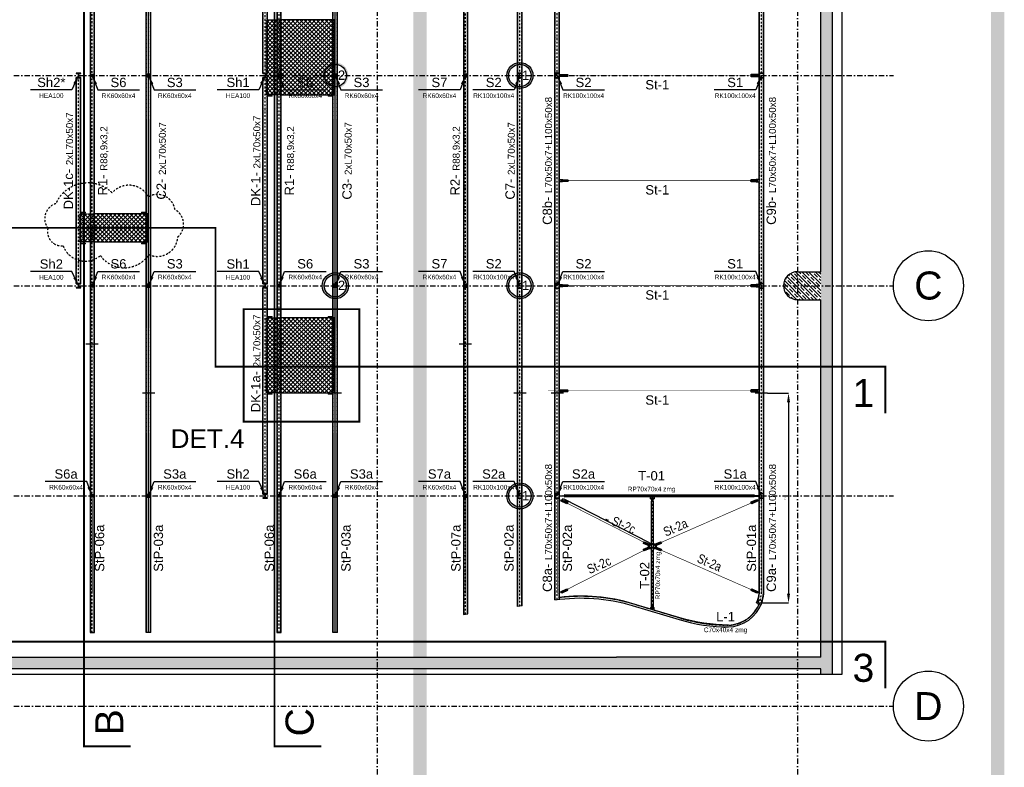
# Model space of a CAD drawing. Header units: millimetres. Extents: x -34919 to 306996, y -293018 to -145733.
# Tile 77 of 256: x 12496 to 33586, y -174782 to -158777. Entities that reach past the tile are written whole.
import ezdxf

# ---------------------------------------------------------------- set-up
doc = ezdxf.new("R2010")
doc.units = ezdxf.units.MM
doc.header["$LTSCALE"] = 3
for name, pattern in [('DASHDOT', [25.4, 12.7, -6.35, 0, -6.35]), ('DASHED', [19.05, 12.7, -6.35]), ('DASHED2', [9.525, 6.35, -3.175]), ('HIDDEN', [9.525, 6.35, -3.175])]:
    doc.linetypes.add(name, pattern=pattern)
for name, color, linetype in [('AR-----H0_HATCHES_RASTERIT', 8, 'Continuous'), ('ARF2000E0_LOAD_BEARING_KANTAVAT', 1, 'Continuous'), ('poziome 1', 7, 'Continuous'), ('PROFILE', 2, 'Continuous'), ('proil zamykajacy', 4, 'Continuous'), ('slupki', 7, 'Continuous'), ('stezenia', 4, 'Continuous'), ('STĘŻENIA_OPIS', 4, 'Continuous')]:
    doc.layers.add(name, color=color, linetype=linetype)
doc.layers.add('SIATKA', color=5, linetype='Continuous', lineweight=18)
doc.styles.add('R20', font='romans.shx', dxfattribs={"width": 0.85})
doc.styles.get("Standard").update_dxf_attribs({"font": 'arial.ttf', "height": 25})
doc.dimstyles.new('Skala 1_10', dxfattribs={"dimscale": 10, "dimtxt": 2, "dimasz": 2, "dimexe": 1, "dimexo": 0, "dimtad": 1, "dimdec": 0, "dimdsep": 46, "dimtxsty": 'R20', "dimcen": 0, "dimclrd": 4, "dimclre": 4, "dimclrt": 3, "dimadec": 0, "dimazin": 0, "dimtfac": 1, "dimtdec": 0, "dimtix": 1, "dimtmove": 0, "dimatfit": 2, "dimfxl": 1, "dimtolj": 1, "dimtzin": 0, "dimarcsym": 0})
doc.dimstyles.new('STANDARD-100', dxfattribs={"dimscale": 100, "dimtxt": 2, "dimasz": 2, "dimexe": 0, "dimexo": 0, "dimgap": 0.6, "dimtad": 1, "dimdec": 0, "dimzin": 12, "dimdsep": 46, "dimtxsty": 'Standard', "dimcen": 1, "dimclrd": 256, "dimclre": 256, "dimclrt": 2, "dimadec": 0, "dimazin": 0, "dimtfac": 1, "dimtdec": 0, "dimtmove": 0, "dimatfit": 3, "dimfxl": 0, "dimtolj": 1, "dimtzin": 0, "dimarcsym": 0})
pattern_1 = [(315, (-33843.37, -146472.3), (70.71068, 70.71068), []), (315, (-33843.37, -146542.8), (70.71068, 70.71068), [100, -50])]

# ---------------------------------------------------------------- blocks, each defined once
blk = doc.blocks.new('A$C6B261019')
at = {"layer": 'PROFILE', "color": 3, "linetype": 'Continuous', "flags": 128}
blk.add_lwpolyline([(120, -20), (-10, -20), (-20, -10), (-20, 10), (-10, 20), (120, 20), (130, 10), (130, 5.5), (50, 5.5), (50, -5.5), (130, -5.5), (130, -10)], close=True, dxfattribs=at)
at = {"layer": 'PROFILE', "color": 3, "linetype": 'Continuous'}
blk.add_circle((0, 0), 6.5, dxfattribs=at)
blk = doc.blocks.new('A$C66AB658F')
at = {"color": 6}
blk.add_lwpolyline([(-50, 85), (10, 85), (20, 75), (20, -15), (10, -25), (-50, -25)], dxfattribs=at)
for centre in [(0, 60), (0, 0)]:
    blk.add_circle(centre, 6.5, dxfattribs=at)
at = {"layer": 'slupki', "color": 4, "linetype": 'DASHDOT', "flags": 128}
for points in [[(13, 60), (-13, 60)], [(13, 0), (-13, 0)], [(0, 73), (0, 47)], [(0, 13), (0, -13)]]:
    blk.add_lwpolyline(points, dxfattribs=at)
blk = doc.blocks.new('A$C23D25032')
at = {"layer": 'SIATKA', "color": 42}
blk.add_blockref('A$C6B261019', (0, 0), dxfattribs=at)
blk = doc.blocks.new('*D1694')
at = {"layer": 'Defpoints', "color": 0, "transparency": 16777216}
for p in [(24112, -169072, 0), (26000, -169977), (25978, -170020, 0)]:
    blk.add_point(p, dxfattribs=at)
at = {"layer": 'stezenia', "color": 4, "lineweight": -2, "transparency": 16777216}
for p, q in [((24129, -169040), (24139, -169020)), ((24152, -169038), (25982, -169968)), ((25994, -169988), (26004, -169968))]:
    blk.add_line(p, q, dxfattribs=at)
at = {"layer": 'stezenia', "color": 4, "transparency": 16777216}
for points in [[(24154, -169035), (24151, -169041), (24134, -169029)], [(25984, -169965), (25981, -169970), (26000, -169977)]]:
    blk.add_solid(points, dxfattribs=at)
at = {"layer": 'stezenia', "color": 3, "transparency": 16777216, "insert": (25074, -169488), "char_height": 20, "attachment_point": 5, "rotation": 333.0608, "style": 'R20'}
blk.add_mtext('\\A1;2093', dxfattribs=at)
blk = doc.blocks.new('*D1992')
at = {"layer": 'Defpoints', "color": 0, "transparency": 16777216}
for p in [(28515, -166772, 0), (28365, -171263, 0), (28965, -171263)]:
    blk.add_point(p, dxfattribs=at)
at = {"layer": 'stezenia', "lineweight": -2, "transparency": 16777216}
for p, q in [((28515, -166772), (28965, -166772)), ((28965, -166972), (28965, -171063)), ((28365, -171263), (28965, -171263))]:
    blk.add_line(p, q, dxfattribs=at)
at = {"layer": 'stezenia', "transparency": 16777216}
for points in [[(28931, -166972), (28998, -166972), (28965, -166772)], [(28931, -171063), (28998, -171063), (28965, -171263)]]:
    blk.add_solid(points, dxfattribs=at)
at = {"layer": 'stezenia', "color": 2, "transparency": 16777216, "insert": (28892, -169018), "char_height": 25, "attachment_point": 5, "rotation": 90}
blk.add_mtext('\\A1;4491', dxfattribs=at)

msp = doc.modelspace()

# ---------------------------------------------------------------- hatches: boundary and pattern name
h = msp.add_hatch()
h.set_pattern_fill('ANSI37', color=4, scale=20)
h.set_pattern_definition([(45, (126428.82, 0), (-44.90128, 44.90128), []), (135, (126428.82, 0), (-44.90128, -44.90128), [])])
h.paths.add_polyline_path([(18081.625, -158782.297), (18081.625, -160382.297), (19240.481, -160382.297), (19240.481, -158782.297)])
h.paths.add_polyline_path([(18081.625, -165162.297), (18081.625, -166762.297), (19240.481, -166762.297), (19240.481, -165162.297)])
edge = h.paths.add_edge_path()
edge.add_line((18081.625, -160382.297), (17781.625, -160382.297))
edge.add_line((17781.625, -160382.297), (17781.625, -158782.297))
edge.add_line((17781.625, -158782.297), (18081.625, -158782.297))
edge.add_line((18081.625, -166762.297), (17781.625, -166762.297))
edge.add_line((17781.625, -166762.297), (17781.625, -165162.297))
edge.add_line((17781.625, -165162.297), (18081.625, -165162.297))
h = msp.add_hatch(color=6)
h.dxf.hatch_style = 1
edge = h.paths.add_edge_path(flags=17)
edge.add_arc((19256.625, -159972.297), 239.297, 0, 360)
edge = h.paths.add_edge_path()
edge.add_arc((19256.625, -159972.297), 279.892, 0, 360)
h = msp.add_hatch(color=6)
h.dxf.hatch_style = 1
edge = h.paths.add_edge_path(flags=17)
edge.add_arc((23211.074, -159972.297), 239.297, 0, 360)
edge = h.paths.add_edge_path()
edge.add_arc((23211.074, -159972.297), 279.892, 0, 360)
h = msp.add_hatch()
h.set_pattern_fill('ANSI37', color=4, scale=20)
h.set_pattern_definition([(45, (126428.82, -1500), (-44.90128, 44.90128), []), (135, (126428.82, -1500), (-44.90128, -44.90128), [])])
h.paths.add_polyline_path([(14081.625, -162934.797), (14081.625, -163534.797), (15240.481, -163534.797), (15240.481, -162934.797)])
edge = h.paths.add_edge_path()
edge.add_line((14081.625, -163534.797), (13781.625, -163534.797))
edge.add_line((13781.625, -163534.797), (13781.625, -162934.797))
edge.add_line((13781.625, -162934.797), (14081.625, -162934.797))
h = msp.add_hatch(color=6)
h.dxf.hatch_style = 1
edge = h.paths.add_edge_path(flags=17)
edge.add_arc((19256.625, -164472.297), 239.297, 0, 360)
edge = h.paths.add_edge_path()
edge.add_arc((19256.625, -164472.297), 279.892, 0, 360)
h = msp.add_hatch(color=6)
h.dxf.hatch_style = 1
edge = h.paths.add_edge_path(flags=17)
edge.add_arc((23211.074, -164472.297), 239.297, 0, 360)
edge = h.paths.add_edge_path()
edge.add_arc((23211.074, -164472.297), 279.892, 0, 360)
h = msp.add_hatch(color=6)
h.dxf.hatch_style = 1
edge = h.paths.add_edge_path(flags=17)
edge.add_arc((23211.074, -168972.297), 239.297, 0, 360)
edge = h.paths.add_edge_path()
edge.add_arc((23211.074, -168972.297), 279.892, 0, 360)
at = {"layer": 'AR-----H0_HATCHES_RASTERIT'}
h = msp.add_hatch(dxfattribs=at)
h.set_pattern_fill('JIS_STN_1E', color=256, scale=100, angle=-90, style=0)
h.set_pattern_definition(pattern_1)
h.paths.add_polyline_path([(29656.625, -172793.911), (29906.625, -172793.911), (29906.625, -152607.278), (29656.625, -152607.278)])
h = msp.add_hatch(dxfattribs=at)
h.set_pattern_fill('JIS_STN_1E', color=256, scale=100, angle=-90, style=0)
h.set_pattern_definition(pattern_1)
h.paths.add_polyline_path([(29656.625, -164772.297), (29656.625, -164472.297), (29156.625, -164472.297), (29156.625, -164772.297)])
h.paths.add_polyline_path([(29656.625, -164472.297), (29656.625, -164172.297), (29156.625, -164172.297), (29156.625, -164472.297)])
h.paths.add_polyline_path([(29156.625, -164472.297), (29156.625, -164172.297, 0.414213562), (28856.625, -164472.297)])
h.paths.add_polyline_path([(29156.625, -164772.297), (29156.625, -164472.297), (28856.625, -164472.297, 0.414213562)])
h = msp.add_hatch(dxfattribs=at)
h.set_pattern_fill('JIS_STN_1E', color=256, scale=100, angle=-90, style=0)
h.set_pattern_definition(pattern_1)
h.paths.add_polyline_path([(-4068.375, -172422.297), (-4068.375, -172672.297), (29656.625, -172672.297), (29656.625, -172422.297)])

# ---------------------------------------------------------------- linework, layer by layer
at = {"color": 252, "linetype": 'DASHDOT', "ltscale": 3}
for p, q in [((20156.625, -150578.031), (20156.625, -201577.2)), ((29156.625, -150578.031), (29156.625, -201577.2)), ((-20790.758, -159972.297), (31210.557, -159972.297)), ((-20790.758, -164472.297), (31210.557, -164472.297)), ((-20791.419, -168972.297), (31209.896, -168972.297)), ((-20791.419, -173472.297), (31209.896, -173472.297)), ((-20791.419, -173472.297), (31209.896, -173472.297))]:
    msp.add_line(p, q, dxfattribs=at)
at = {"color": 5}
for p, q in [((14175.219, -165722.297, 0), (13910.596, -165722.297, 0)), ((18175.219, -165722.297, 0), (17910.596, -165722.297, 0)), ((22173.192, -165722.297, 0), (21908.57, -165722.297, 0)), ((15390.863, -166772.297, 0), (15126.24, -166772.297, 0)), ((19388.936, -166772.297, 0), (19124.314, -166772.297, 0)), ((23343.385, -166772.297, 0), (23078.762, -166772.297, 0)), ((24144.41, -166772.297, 0), (23879.787, -166772.297, 0)), ((28515.436, -166772.297, 0), (28250.814, -166772.297, 0))]:
    msp.add_line(p, q, dxfattribs=at)
at = {"color": 4, "linetype": 'DASHDOT'}
for p, q in [((28333.125, -168972.297, 0), (24131.344, -168972.297)), ((26047.612, -168992.297, 0), (26047.612, -171360.599, 0))]:
    msp.add_line(p, q, dxfattribs=at)
at = {"color": 3}
msp.add_line((28281.48, -171263.203, 0), (28389.178, -171263.203, 0), dxfattribs=at)
at = {"color": 6, "const_width": 285}
msp.add_lwpolyline([(21069, -201310), (33444, -201310), (33444, -148715), (21069, -148715)], close=True, dxfattribs=at)
at = {"color": 8, "const_width": 40}
for points in [[(14873.368, -174334.669), (13873.368, -174334.669), (13873.368, -163744.508), (13873.368, -163744.508), (13873.368, -149397.929), (14873.368, -149397.929)], [(18954.073, -174334.669), (17954.073, -174334.669), (17954.073, -163744.508), (17954.073, -163744.508), (17954.073, -149397.929), (18954.073, -149397.929)], [(-7538.228, -164232.949), (-7538.228, -163232.949), (16689.726, -163232.949), (16689.726, -166203.863), (31036.305, -166203.863), (31036.305, -167203.863)], [(-7538.228, -173091.604), (-7538.228, -172091.604), (16689.726, -172091.604), (16689.726, -172091.604), (31036.305, -172091.604), (31036.305, -173091.604)]]:
    msp.add_lwpolyline(points, dxfattribs=at)
at = {"color": 4}
msp.add_lwpolyline([(-6507.626, -152607.278), (30102.81, -152607.278), (30102.81, -172793.911), (-6507.626, -172793.911)], close=True, dxfattribs=at)
at = {"linetype": 'DASHED2', "elevation": 0}
for points in [[(18081.625, -160382.297), (17781.625, -160382.297), (17781.625, -158782.297), (18081.625, -158782.297)], [(14081.625, -163534.797), (13781.625, -163534.797), (13781.625, -162934.797), (14081.625, -162934.797)], [(18081.625, -166762.297), (17781.625, -166762.297), (17781.625, -165162.297), (18081.625, -165162.297)]]:
    msp.add_lwpolyline(points, dxfattribs=at)
at = {"color": 6}
for points in [[(24062.099, -159948.147), (24122.099, -159948.147), (24132.099, -159958.147), (24132.099, -159986.447), (24122.099, -159996.447), (24062.099, -159996.447), (24062.099, -159948.147)], [(28333.125, -159948.147), (28273.125, -159948.147), (28263.125, -159958.147), (28263.125, -159986.447), (28273.125, -159996.447), (28333.125, -159996.447), (28333.125, -159948.147)], [(24062.099, -164448.147), (24122.099, -164448.147), (24132.099, -164458.147), (24132.099, -164486.447), (24122.099, -164496.447), (24062.099, -164496.447), (24062.099, -164448.147)], [(28333.125, -164448.147), (28273.125, -164448.147), (28263.125, -164458.147), (28263.125, -164486.447), (28273.125, -164496.447), (28333.125, -164496.447), (28333.125, -164448.147)]]:
    msp.add_lwpolyline(points, dxfattribs=at)
at = {"color": 6, "elevation": 0}
for points in [[(24062.099, -162198.147), (24122.099, -162198.147), (24132.099, -162208.147), (24132.099, -162236.447), (24122.099, -162246.447), (24062.099, -162246.447), (24062.099, -162198.147)], [(28333.125, -162198.147), (28273.125, -162198.147), (28263.125, -162208.147), (28263.125, -162236.447), (28273.125, -162246.447), (28333.125, -162246.447), (28333.125, -162198.147)], [(24062.099, -166698.147), (24122.099, -166698.147), (24132.099, -166708.147), (24132.099, -166736.447), (24122.099, -166746.447), (24062.099, -166746.447), (24062.099, -166698.147)], [(28333.125, -166698.147), (28273.125, -166698.147), (28263.125, -166708.147), (28263.125, -166736.447), (28273.125, -166746.447), (28333.125, -166746.447), (28333.125, -166698.147)], [(26087.612, -168992.297), (26087.612, -169032.297), (26067.612, -169052.297), (26027.612, -169052.297), (26007.612, -169032.297), (26007.612, -168992.297)], [(26067.612, -169074.297), (26067.612, -169022.297), (26057.612, -169012.297), (26037.612, -169012.297), (26027.612, -169022.297), (26027.612, -169074.297)], [(26087.612, -171417.306), (26087.612, -171365.306), (26067.612, -171345.306), (26027.612, -171345.306), (26007.612, -171365.306), (26007.612, -171393.306)], [(26067.612, -171323.306), (26067.612, -171375.306), (26057.612, -171385.306), (26037.612, -171385.306), (26027.612, -171375.306), (26027.612, -171323.306)]]:
    msp.add_lwpolyline(points, dxfattribs=at)
at = {"color": 6, "linetype": 'DASHED', "const_width": 40}
msp.add_lwpolyline([(17291.519, -164973.777), (19770.347, -164973.777), (19770.347, -167384.006), (17291.519, -167384.006)], close=True, dxfattribs=at)
at = {"color": 6}
for points in [[(24166.599, -168976.297), (24082.099, -168976.297), (24082.099, -168968.297), (24166.599, -168968.297)], [(24166.599, -168992.297), (24174.599, -168992.297), (24174.599, -168952.297), (24166.599, -168952.297)], [(28228.625, -168992.297), (28220.625, -168992.297), (28220.625, -168952.297), (28228.625, -168952.297)], [(28228.625, -168976.297), (28313.125, -168976.297), (28313.125, -168968.297), (28228.625, -168968.297)]]:
    msp.add_lwpolyline(points, close=True, dxfattribs=at)
at = {"color": 4}
for points in [[(24174.599, -168992.297), (24174.599, -168952.297), (28220.625, -168952.297)], [(28220.625, -168992.297), (24174.599, -168992.297)]]:
    msp.add_lwpolyline(points, dxfattribs=at)
at = {"color": 6, "elevation": 0}
for points in [[(26027.612, -169082.297), (26067.612, -169082.297), (26067.612, -169074.297), (26027.612, -169074.297)], [(26027.612, -171315.306), (26067.612, -171315.306), (26067.612, -171323.306), (26027.612, -171323.306)]]:
    msp.add_lwpolyline(points, close=True, dxfattribs=at)
at = {"color": 4, "elevation": 0}
for points in [[(26067.612, -171317.344), (26027.612, -171317.344), (26027.612, -169082.297)], [(26067.612, -169082.297), (26067.612, -171317.344)]]:
    msp.add_lwpolyline(points, dxfattribs=at)
at = {"color": 6, "elevation": 0}
for points in [[(26034.612, -169025.797), (26060.612, -169025.797, -1), (26060.612, -169038.797), (26034.612, -169038.797, -1)], [(26034.612, -171371.806), (26060.612, -171371.806, 1), (26060.612, -171358.806), (26034.612, -171358.806, 1)]]:
    msp.add_lwpolyline(points, format="xyb", close=True, dxfattribs=at)
at = {"color": 6}
for centre, radius in [((19256.625, -159972.297, 0), 239.297), ((23211.074, -159972.297), 279.892), ((23211.074, -159972.297), 239.297), ((24112.099, -159972.297), 6.5), ((24112.099, -162222.297, 0), 6.5), ((19256.625, -164472.297, 0), 279.892), ((19256.625, -164472.297, 0), 239.297), ((23211.074, -164472.297), 279.892), ((23211.074, -164472.297), 239.297), ((24112.099, -164472.297), 6.5), ((24112.099, -166722.297, 0), 6.5), ((23211.074, -168972.297), 279.892), ((23211.074, -168972.297), 239.297)]:
    msp.add_circle(centre, radius, dxfattribs=at)
for centre in [(31959.896, -164472.297), (31959.896, -173472.297)]:
    msp.add_circle(centre, 750)
at = {"layer": 'ARF2000E0_LOAD_BEARING_KANTAVAT'}
for p, q in [((29906.625, -172793.911), (29906.625, -152607.278)), ((29656.625, -164172.297), (29656.625, -155772.297)), ((29156.625, -164172.297), (29656.625, -164172.297)), ((29156.625, -164772.297), (29656.625, -164772.297)), ((29656.625, -171772.297), (29656.625, -164772.297)), ((29656.625, -172422.297), (29656.625, -171772.297)), ((-3853.375, -172422.297, 0), (25276.625, -172422.297, 0)), ((29656.625, -172422.297, 0), (25276.625, -172422.297, 0)), ((25526.625, -172672.297), (-4103.375, -172672.297, 0)), ((29656.625, -172672.297, 0), (25526.625, -172672.297, 0)), ((29656.625, -172793.911), (29656.625, -172672.297))]:
    msp.add_line(p, q, dxfattribs=at)
msp.add_arc((29156.625, -164472.297), 300, 90, 270, dxfattribs=at)
at = {"layer": 'poziome 1', "color": 3}
for p, q in [((15206.625, -171897.297, 0), (15206.625, -153647.297, 0)), ((15306.625, -171897.297, 0), (15306.625, -153647.297, 0)), ((19206.625, -171897.297, 0), (19206.625, -153647.297, 0)), ((19306.625, -171897.297, 0), (19306.625, -153647.297, 0)), ((23161.074, -171339.228, 0), (23161.074, -154205.351, 0)), ((23261.074, -171324.843, 0), (23261.074, -154219.747, 0)), ((23962.099, -171197.996, 0), (23962.099, -154346.598, 0)), ((24062.099, -171184.68, 0), (24062.099, -154359.914, 0)), ((28333.125, -171063.813, 0), (28333.125, -154477.772, 0)), ((28433.125, -171066.821, 0), (28433.125, -154477.772, 0)), ((17706.625, -159932.297, 0), (17706.625, -155512.297, 0)), ((17806.625, -159932.297, 0), (17806.625, -155512.297, 0)), ((13706.625, -164426.297, 0), (13706.625, -160012.297, 0)), ((13806.625, -164426.297, 0), (13806.625, -160012.297, 0)), ((17706.625, -164432.297, 0), (17706.625, -160012.297, 0)), ((17806.625, -164432.297, 0), (17806.625, -160012.297, 0)), ((17706.625, -168932.297, 0), (17706.625, -164512.297, 0)), ((17806.625, -168932.297, 0), (17806.625, -164512.297, 0)), ((23261.074, -171324.843, 0), (23161.074, -171339.228, 0))]:
    msp.add_line(p, q, dxfattribs=at)
at = {"layer": 'poziome 1', "linetype": 'HIDDEN'}
for p, q in [((15213.625, -171897.297, 0), (15213.625, -153647.297, 0)), ((15299.625, -171897.297, 0), (15299.625, -153647.297, 0)), ((19213.625, -171897.297, 0), (19213.625, -153647.297, 0)), ((19299.625, -171897.297, 0), (19299.625, -153647.297, 0)), ((23168.074, -171338.221, 0), (23168.074, -154206.359, 0)), ((23254.074, -171325.85, 0), (23254.074, -154218.739, 0)), ((23969.099, -171196.977, 0), (23969.099, -154347.617, 0)), ((24055.099, -171185.525, 0), (24055.099, -154359.069, 0)), ((28340.125, -171065.57, 0), (28340.125, -154477.772, 0)), ((28426.125, -171066.821, 0), (28426.125, -154477.772, 0)), ((17713.625, -159932.297, 0), (17713.625, -155512.297, 0)), ((17799.625, -159932.297, 0), (17799.625, -155512.297, 0)), ((13713.625, -164426.297, 0), (13713.625, -160012.297, 0)), ((13799.625, -164426.297, 0), (13799.625, -160012.297, 0)), ((17713.625, -164432.297, 0), (17713.625, -160012.297, 0)), ((17799.625, -164432.297, 0), (17799.625, -160012.297, 0)), ((17713.625, -168924.297, 0), (17713.625, -164512.297, 0)), ((17799.625, -168924.297, 0), (17799.625, -164512.297, 0))]:
    msp.add_line(p, q, dxfattribs=at)
at = {"layer": 'poziome 1', "color": 4}
for p, q in [((15256.625, -171897.297, 0), (15256.625, -153647.297, 0)), ((19256.625, -171897.297, 0), (19256.625, -153647.297, 0))]:
    msp.add_line(p, q, dxfattribs=at)
at = {"layer": 'poziome 1', "linetype": 'HIDDEN'}
for points in [[(24174.599, -168956.297), (28220.625, -168956.297)], [(28220.625, -168988.297), (24174.599, -168988.297)]]:
    msp.add_lwpolyline(points, dxfattribs=at)
at = {"layer": 'poziome 1', "linetype": 'HIDDEN', "elevation": 0}
for points in [[(26031.612, -171317.344), (26031.612, -169082.297)], [(26063.612, -169082.297), (26063.612, -171317.344)]]:
    msp.add_lwpolyline(points, dxfattribs=at)
for points in [[(27677.999, -171740.999, -0.071962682), (26635.228, -171585.767), (25628.919, -171283.874, 0.102537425), (24062.099, -171148.425, 0.102537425)], [(28289.244, -171263.203, 0.075033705), (28340.323, -171063.642, 0.045687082)], [(28381.567, -171263.203, 0.06464189), (28426.126, -171068.405), (28426.125, -171066.825)], [(27678.147, -171740.997, 0.301049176), (28350.721, -171263.203, 0.301049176)]]:
    msp.add_lwpolyline(points, format="xyb", dxfattribs=at)
at = {"layer": 'poziome 1', "color": 3, "elevation": 0}
for points in [[(28281.48, -171263.203, 0.076093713), (28333.201, -171063.069, 0.045633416)], [(28389.178, -171263.203, 0.063906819), (28433.269, -171068.745), (28433.268, -171066.821)]]:
    msp.add_lwpolyline(points, format="xyb", dxfattribs=at)
at = {"layer": 'proil zamykajacy', "elevation": 0}
for points in [[(23962.099, -171197.996, -0.109463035), (25618.607, -171318.366), (26624.884, -171620.249, 0.072012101), (27678.582, -171777.001, 0.306136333), (28389.178, -171263.203, 0.306136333)], [(27678.016, -171736.999, -0.071962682), (26636.378, -171581.936), (25630.068, -171280.043, 0.102506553), (24062.099, -171144.397, 0.102506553)], [(27678.016, -171736.999, 0.300482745), (28346.432, -171263.203, 0.300482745)]]:
    msp.add_lwpolyline(points, format="xyb", dxfattribs=at)
at = {"layer": 'SIATKA', "color": 3}
for p, q in [((28308.801, -171289.403, 0), (28336.764, -171193.393, 0)), ((28336.764, -171193.393, 0), (28403.971, -171212.967, 0)), ((28403.971, -171212.967, 0), (28376.008, -171308.978, 0)), ((28376.008, -171308.978, 0), (28308.801, -171289.403, 0))]:
    msp.add_line(p, q, dxfattribs=at)
at = {"layer": 'SIATKA', "color": 6, "elevation": 0}
for points in [[(17906.625, -160404.297), (17906.625, -160416.297), (17806.625, -160416.297), (17806.625, -160404.297)], [(19206.625, -160404.297), (19206.625, -160416.297), (19106.625, -160416.297), (19106.625, -160404.297)], [(13906.625, -162900.297), (13906.625, -162912.297), (13806.625, -162912.297), (13806.625, -162900.297)], [(13906.625, -163562.297), (13906.625, -163574.297), (13806.625, -163574.297), (13806.625, -163562.297)], [(17906.625, -165140.297), (17906.625, -165128.297), (17806.625, -165128.297), (17806.625, -165140.297)], [(19206.625, -165140.297), (19206.625, -165128.297), (19106.625, -165128.297), (19106.625, -165140.297)], [(17906.625, -166784.297), (17906.625, -166796.297), (17806.625, -166796.297), (17806.625, -166784.297)], [(19206.625, -166784.297), (19206.625, -166796.297), (19106.625, -166796.297), (19106.625, -166784.297)]]:
    msp.add_lwpolyline(points, close=True, dxfattribs=at)
at = {"layer": 'SIATKA', "color": 6}
for points in [[(15206.625, -162900.297), (15206.625, -162912.297), (15106.625, -162912.297), (15106.625, -162900.297)], [(15206.625, -163562.297), (15206.625, -163574.297), (15106.625, -163574.297), (15106.625, -163562.297)]]:
    msp.add_lwpolyline(points, close=True, dxfattribs=at)
at = {"layer": 'slupki', "color": 4, "linetype": 'DASHDOT'}
for p, q in [((14050.651, -171897.297, 0), (14050.651, -153647.297, 0)), ((18050.651, -171897.297, 0), (18050.651, -153647.297, 0)), ((22048.624, -171502.853, 0), (22048.624, -154041.61, 0)), ((23211.074, -171332.036, 0), (23211.074, -154252.996, 0)), ((24012.099, -171191.004, 0), (24012.099, -154342.367, 0)), ((28383.125, -171066.821, 0), (28383.125, -154477.772, 0)), ((17756.625, -169022.297, 0), (17756.625, -155422.297, 0)), ((13756.625, -164522.297, 0), (13756.625, -159922.297, 0))]:
    msp.add_line(p, q, dxfattribs=at)
at = {"layer": 'slupki', "linetype": 'HIDDEN', "elevation": 0}
for points in [[(14009.801, -153647.297), (14009.801, -171897.297)], [(14091.501, -171897.297), (14091.501, -153647.297)], [(18009.801, -153647.297), (18009.801, -171897.297)], [(18091.501, -171897.297), (18091.501, -153647.297)], [(22007.774, -154035.729), (22007.774, -171508.73)], [(22089.474, -171496.977), (22089.474, -154047.49)]]:
    msp.add_lwpolyline(points, dxfattribs=at)
at = {"layer": 'slupki', "color": 6, "elevation": 0}
for points in [[(18081.625, -158782.297), (18081.625, -160382.297), (19240.481, -160382.297), (19240.481, -158782.297)], [(14081.625, -162934.797), (14081.625, -163534.797), (15240.481, -163534.797), (15240.481, -162934.797)], [(18081.625, -165162.297), (18081.625, -166762.297), (19240.481, -166762.297), (19240.481, -165162.297)]]:
    msp.add_lwpolyline(points, close=True, dxfattribs=at)
at = {"layer": 'slupki', "color": 2}
for points in [[(13706.625, -160020.297), (13806.625, -160020.297), (13806.625, -160012.297), (13771.125, -160012.297, -0.414213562), (13759.125, -160000.297), (13759.125, -159944.297, -0.414213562), (13771.125, -159932.297), (13806.625, -159932.297), (13806.625, -159924.297), (13706.625, -159924.297), (13706.625, -159932.297), (13742.125, -159932.297, -0.414213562), (13754.125, -159944.297), (13754.125, -160000.297, -0.414213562), (13742.125, -160012.297), (13706.625, -160012.297)], [(17706.625, -160020.297), (17806.625, -160020.297), (17806.625, -160012.297), (17771.125, -160012.297, -0.414213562), (17759.125, -160000.297), (17759.125, -159944.297, -0.414213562), (17771.125, -159932.297), (17806.625, -159932.297), (17806.625, -159924.297), (17706.625, -159924.297), (17706.625, -159932.297), (17742.125, -159932.297, -0.414213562), (17754.125, -159944.297), (17754.125, -160000.297, -0.414213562), (17742.125, -160012.297), (17706.625, -160012.297)], [(13706.625, -164520.297), (13806.625, -164520.297), (13806.625, -164512.297), (13771.125, -164512.297, -0.414213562), (13759.125, -164500.297), (13759.125, -164444.297, -0.414213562), (13771.125, -164432.297), (13806.625, -164432.297), (13806.625, -164424.297), (13706.625, -164424.297), (13706.625, -164432.297), (13742.125, -164432.297, -0.414213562), (13754.125, -164444.297), (13754.125, -164500.297, -0.414213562), (13742.125, -164512.297), (13706.625, -164512.297)]]:
    msp.add_lwpolyline(points, format="xyb", close=True, dxfattribs=at)
at = {"layer": 'slupki', "color": 2, "elevation": 0}
for points in [[(14080.651, -160002.297), (14020.651, -160002.297), (14020.651, -159942.297), (14080.651, -159942.297)], [(14076.651, -159998.297), (14024.651, -159998.297), (14024.651, -159946.297), (14076.651, -159946.297)], [(15226.625, -160002.297), (15286.625, -160002.297), (15286.625, -159942.297), (15226.625, -159942.297)], [(15230.625, -159998.297), (15282.625, -159998.297), (15282.625, -159946.297), (15230.625, -159946.297)], [(18080.651, -160002.297), (18020.651, -160002.297), (18020.651, -159942.297), (18080.651, -159942.297)], [(18076.651, -159998.297), (18024.651, -159998.297), (18024.651, -159946.297), (18076.651, -159946.297)], [(19226.625, -160002.297), (19286.625, -160002.297), (19286.625, -159942.297), (19226.625, -159942.297)], [(19230.625, -159998.297), (19282.625, -159998.297), (19282.625, -159946.297), (19230.625, -159946.297)], [(22018.624, -160002.297), (22078.624, -160002.297), (22078.624, -159942.297), (22018.624, -159942.297)], [(22022.624, -159998.297), (22074.624, -159998.297), (22074.624, -159946.297), (22022.624, -159946.297)], [(23161.074, -160022.729), (23261.074, -160022.729), (23261.074, -159922.729), (23161.074, -159922.729)], [(23169.074, -160014.729), (23253.074, -160014.729), (23253.074, -159930.729), (23169.074, -159930.729)], [(23962.099, -160022.297), (24062.099, -160022.297), (24062.099, -159922.297), (23962.099, -159922.297)], [(23970.099, -160014.297), (24054.099, -160014.297), (24054.099, -159930.297), (23970.099, -159930.297)], [(28333.125, -160022.297), (28433.125, -160022.297), (28433.125, -159922.297), (28333.125, -159922.297)], [(28341.125, -160014.297), (28425.125, -160014.297), (28425.125, -159930.297), (28341.125, -159930.297)], [(14080.651, -164502.297), (14020.651, -164502.297), (14020.651, -164442.297), (14080.651, -164442.297)], [(14076.651, -164498.297), (14024.651, -164498.297), (14024.651, -164446.297), (14076.651, -164446.297)], [(15226.625, -164502.297), (15286.625, -164502.297), (15286.625, -164442.297), (15226.625, -164442.297)], [(15230.625, -164498.297), (15282.625, -164498.297), (15282.625, -164446.297), (15230.625, -164446.297)], [(18080.651, -164502.297), (18020.651, -164502.297), (18020.651, -164442.297), (18080.651, -164442.297)], [(18076.651, -164498.297), (18024.651, -164498.297), (18024.651, -164446.297), (18076.651, -164446.297)], [(19226.625, -164502.297), (19286.625, -164502.297), (19286.625, -164442.297), (19226.625, -164442.297)], [(19230.625, -164498.297), (19282.625, -164498.297), (19282.625, -164446.297), (19230.625, -164446.297)], [(22018.624, -164502.297), (22078.624, -164502.297), (22078.624, -164442.297), (22018.624, -164442.297)], [(22022.624, -164498.297), (22074.624, -164498.297), (22074.624, -164446.297), (22022.624, -164446.297)], [(23161.074, -164522.729), (23261.074, -164522.729), (23261.074, -164422.729), (23161.074, -164422.729)], [(23169.074, -164514.729), (23253.074, -164514.729), (23253.074, -164430.729), (23169.074, -164430.729)], [(23962.099, -164522.297), (24062.099, -164522.297), (24062.099, -164422.297), (23962.099, -164422.297)], [(23970.099, -164514.297), (24054.099, -164514.297), (24054.099, -164430.297), (23970.099, -164430.297)], [(28333.125, -164522.297), (28433.125, -164522.297), (28433.125, -164422.297), (28333.125, -164422.297)], [(28341.125, -164514.297), (28425.125, -164514.297), (28425.125, -164430.297), (28341.125, -164430.297)], [(23161.074, -169022.729), (23261.074, -169022.729), (23261.074, -168922.729), (23161.074, -168922.729)], [(23169.074, -169014.729), (23253.074, -169014.729), (23253.074, -168930.729), (23169.074, -168930.729)], [(23962.099, -169022.297), (24062.099, -169022.297), (24062.099, -168922.297), (23962.099, -168922.297)], [(23970.099, -169014.297), (24054.099, -169014.297), (24054.099, -168930.297), (23970.099, -168930.297)], [(28333.125, -169022.297), (28433.125, -169022.297), (28433.125, -168922.297), (28333.125, -168922.297)], [(28341.125, -169014.297), (28425.125, -169014.297), (28425.125, -168930.297), (28341.125, -168930.297)], [(14080.651, -169002.297), (14020.651, -169002.297), (14020.651, -168942.297), (14080.651, -168942.297)], [(14076.651, -168998.297), (14024.651, -168998.297), (14024.651, -168946.297), (14076.651, -168946.297)], [(15226.625, -169002.297), (15286.625, -169002.297), (15286.625, -168942.297), (15226.625, -168942.297)], [(15230.625, -168998.297), (15282.625, -168998.297), (15282.625, -168946.297), (15230.625, -168946.297)], [(18080.651, -169002.297), (18020.651, -169002.297), (18020.651, -168942.297), (18080.651, -168942.297)], [(18076.651, -168998.297), (18024.651, -168998.297), (18024.651, -168946.297), (18076.651, -168946.297)], [(19226.625, -169002.297), (19286.625, -169002.297), (19286.625, -168942.297), (19226.625, -168942.297)], [(19230.625, -168998.297), (19282.625, -168998.297), (19282.625, -168946.297), (19230.625, -168946.297)], [(22018.624, -169002.297), (22078.624, -169002.297), (22078.624, -168942.297), (22018.624, -168942.297)], [(22022.624, -168998.297), (22074.624, -168998.297), (22074.624, -168946.297), (22022.624, -168946.297)]]:
    msp.add_lwpolyline(points, close=True, dxfattribs=at)
for points in [[(17706.625, -164520.297), (17806.625, -164520.297), (17806.625, -164512.297), (17771.125, -164512.297, -0.414213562), (17759.125, -164500.297), (17759.125, -164444.297, -0.414213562), (17771.125, -164432.297), (17806.625, -164432.297), (17806.625, -164424.297), (17706.625, -164424.297), (17706.625, -164432.297), (17742.125, -164432.297, -0.414213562), (17754.125, -164444.297), (17754.125, -164500.297, -0.414213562), (17742.125, -164512.297), (17706.625, -164512.297)], [(17706.625, -169020.297), (17806.625, -169020.297), (17806.625, -169012.297), (17771.125, -169012.297, -0.414213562), (17759.125, -169000.297), (17759.125, -168944.297, -0.414213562), (17771.125, -168932.297), (17806.625, -168932.297), (17806.625, -168924.297), (17706.625, -168924.297), (17706.625, -168932.297), (17742.125, -168932.297, -0.414213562), (17754.125, -168944.297), (17754.125, -169000.297, -0.414213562), (17742.125, -169012.297), (17706.625, -169012.297)]]:
    msp.add_lwpolyline(points, format="xyb", close=True, dxfattribs=at)
at = {"layer": 'slupki', "color": 4, "linetype": 'DASHDOT', "elevation": 0}
msp.add_lwpolyline([(28353.352, -171213.203, 0.051251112), (28383.271, -171066.303, 0.046259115)], format="xyb", dxfattribs=at)
at = {"layer": 'slupki', "color": 3}
for centre in [(26047.612, -169032.297, 0), (26047.612, -171365.306, 0)]:
    msp.add_circle(centre, 6.5, dxfattribs=at)
at = {"layer": 'stezenia', "color": 3}
for p, q in [((15306.625, -171897.297, 0), (15206.625, -171897.297, 0)), ((19306.625, -171897.297, 0), (19206.625, -171897.297, 0))]:
    msp.add_line(p, q, dxfattribs=at)
at = {"layer": 'stezenia', "color": 3, "elevation": 0}
for points in [[(14006.201, -171897.297), (14095.101, -171897.297), (14095.101, -153647.297), (14006.201, -153647.297)], [(18006.201, -171897.297), (18095.101, -171897.297), (18095.101, -153647.297), (18006.201, -153647.297)], [(22004.174, -171509.247), (22093.074, -171496.459), (22092.172, -154047.879), (22004.174, -154035.211)]]:
    msp.add_lwpolyline(points, close=True, dxfattribs=at)
at = {"layer": 'stezenia', "const_width": 12.858, "elevation": 0}
for points in [[(24132.099, -159972.297), (28263.125, -159972.297)], [(24132.099, -162222.297), (28263.125, -162222.297)], [(24132.099, -164472.297), (28263.125, -164472.297)], [(23812.099, -166722.297), (28283.125, -166722.297)], [(14050.651, -169022.297), (14050.797, -171066.303)], [(15256.625, -169022.297), (15256.771, -171066.303)], [(18050.651, -169022.297), (18050.797, -171066.303)], [(19256.625, -169022.297), (19256.771, -171066.303)], [(22048.624, -169022.297), (22048.771, -171066.303)], [(23211.074, -169022.297), (23211.22, -171066.303)], [(24012.099, -169022.297), (24012.245, -171066.303)], [(24112.099, -169072.297), (25977.612, -170020.331)], [(28283.125, -169072.297), (26117.612, -170020.331)], [(28383.125, -169022.297), (28383.271, -171066.303)], [(25977.612, -170081.621), (24112.099, -171029.655)], [(26117.612, -170081.621), (28283.125, -171029.655)]]:
    msp.add_lwpolyline(points, dxfattribs=at)
at = {"layer": 'STĘŻENIA_OPIS', "color": 6, "linetype": 'DASHDOT'}
msp.add_lwpolyline([(13268.688, -162715.197, 0.52056705), (13100.622, -163239.895, 0.52056705), (13426.25, -163617.678, 0.52056705), (14224.563, -163827.557, 0.52056705), (15264.471, -163806.569, 0.52056705), (15884.214, -163428.787, 0.52056705), (15821.189, -162841.124, 0.52056705), (15253.967, -162568.281, 0.52056705), (14476.662, -162484.329, 0.52056705)], format="xyb", close=True, dxfattribs=at)

# ---------------------------------------------------------------- block references
at = {"layer": 'SIATKA', "color": 42}
for p in [(24112.099, -159972.297), (24112.099, -162222.297, 0), (24112.099, -164472.297), (24112.099, -166722.297, 0)]:
    msp.add_blockref('A$C23D25032', p, dxfattribs=at)
at = {"layer": 'SIATKA', "color": 42, "xscale": -1}
for p in [(28283.125, -159972.297), (28283.125, -162222.297, 0), (28283.125, -164472.297), (28283.125, -166722.297, 0)]:
    msp.add_blockref('A$C23D25032', p, dxfattribs=at)
at = {"layer": 'SIATKA', "color": 42}
for p, rotation in [((24112.099, -169072.297, 0), 336.3568087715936), ((28283.125, -169072.297, 0), 203.6431912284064), ((25977.612, -170020.331, 0), 156.3568087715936), ((26117.612, -170020.331, 0), 23.64319122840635), ((25977.612, -170081.621, 0), 203.6431912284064), ((26117.612, -170081.621, 0), 336.3568087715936), ((24112.099, -171029.655, 0), 23.64319122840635), ((28283.125, -171029.655, 0), 156.3568087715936)]:
    msp.add_blockref('A$C6B261019', p, dxfattribs=dict(at, rotation=rotation))
at = {"layer": 'SIATKA', "color": 3, "xscale": -1}
msp.add_blockref('A$C66AB658F', (25977.612, -170081.621, 0), dxfattribs=at)
at = {"layer": 'SIATKA', "color": 3}
msp.add_blockref('A$C66AB658F', (26117.612, -170081.621, 0), dxfattribs=at)

# ---------------------------------------------------------------- texts
at = {"char_height": 600, "attachment_point": 5}
for s, insert in [('\\A1;C', (31959.896, -164472.297)), ('\\A1;D', (31959.896, -173472.297))]:
    msp.add_mtext(s, dxfattribs=dict(at, insert=insert))
at = {"color": 8, "char_height": 600, "attachment_point": 5}
for s, insert in [('\\A1;1', (30568.282, -166769.065)), ('\\A1;3', (30568.282, -172656.806))]:
    msp.add_mtext(s, dxfattribs=dict(at, insert=insert))
at = {"color": 8, "char_height": 600, "attachment_point": 5, "rotation": 90}
for s, insert in [('\\A1;B', (14414.675, -173819.16)), ('\\A1;C', (18495.38, -173819.16))]:
    msp.add_mtext(s, dxfattribs=dict(at, insert=insert))
at = {"layer": 'STĘŻENIA_OPIS', "linetype": 'DASHDOT', "width": 0.8}
for s, rotation, p in [('St-2c', 336.3568088, (25154.248, -169582.829)), ('St-2a', 23.6431912, (26337.201, -169847.154)), ('St-2c', 23.6431912, (24705.141, -170647.482)), ('St-2a', 336.3568088, (26987.477, -170383.157))]:
    msp.add_text(s, height=200, rotation=rotation, dxfattribs=at).set_placement(p)
at = {"layer": 'STĘŻENIA_OPIS', "linetype": 'DASHDOT'}
for s, insert, char_height, attachment_point in [('{\\farial|b0|i0|c238|p34;\\C3;2}', (19389.799, -159964.87, 0), 200, 5), ('{\\farial|b0|i0|c238|p34;\\C3;Sh2*\\C256;\\P\\H0.5x;HEA100}', (13174.073, -160236.926, 0), 200, 5), ('{\\farial|b0|i0|c238|p34;\\C3;S6\\C256;\\P\\H0.5x;RK60x60x4}', (14612.01, -160237.79, 0), 200, 5), ('{\\farial|b0|i0|c238|p34;\\C3;S3\\C256;\\P\\H0.5x;RK60x60x4}', (15817.984, -160237.79, 0), 200, 5), ('{\\farial|b0|i0|c238|p34;\\C3;Sh1\\C256;\\P\\H0.5x;HEA100}', (17174.073, -160236.926, 0), 200, 5), ('{\\farial|b0|i0|c238|p34;\\C3;S6\\C256;\\P\\H0.5x;RK60x60x4}', (18612.01, -160237.79, 0), 200, 5), ('{\\farial|b0|i0|c238|p34;\\C3;S3\\C256;\\P\\H0.5x;RK60x60x4}', (19817.984, -160237.79, 0), 200, 5), ('{\\farial|b0|i0|c238|p34;\\C3;S7\\C256;\\P\\H0.5x;RK60x60x4}', (21487.265, -160237.79, 0), 200, 5), ('{\\farial|b0|i0|c238|p34;\\C3;S2\\C256;\\P\\H0.5x;RK100x100x4}', (22649.715, -160237.79), 200, 5), ('{\\farial|b0|i0|c238|p34;\\C3;1}', (23333.123, -159966.458), 200, 5), ('{\\farial|b0|i0|c238|p34;\\C3;S2\\C256;\\P\\H0.5x;RK100x100x4}', (24573.458, -160237.79), 200, 5), ('{\\farial|b0|i0|c238|p34;\\C3;S1\\C256;\\P\\H0.5x;RK100x100x4}', (27821.766, -160237.79), 200, 5), ('{\\farial|b0|i0|c238|p34;\\C3;Sh2\\C256;\\P\\H0.5x;HEA100}', (13174.073, -164124.567, 0), 200, 5), ('{\\farial|b0|i0|c238|p34;\\C3;S6\\C256;\\P\\H0.5x;RK60x60x4}', (14612.01, -164120.261, 0), 200, 5), ('{\\farial|b0|i0|c238|p34;\\C3;S3\\C256;\\P\\H0.5x;RK60x60x4}', (15817.984, -164120.261, 0), 200, 5), ('{\\farial|b0|i0|c238|p34;\\C3;Sh1\\C256;\\P\\H0.5x;HEA100}', (17174.073, -164124.567, 0), 200, 5), ('{\\farial|b0|i0|c238|p34;\\C3;S6\\C256;\\P\\H0.5x;RK60x60x4}', (18612.01, -164120.261, 0), 200, 5), ('{\\farial|b0|i0|c238|p34;\\C3;S3\\C256;\\P\\H0.5x;RK60x60x4}', (19817.984, -164120.261, 0), 200, 5), ('{\\farial|b0|i0|c238|p34;\\C3;S7\\C256;\\P\\H0.5x;RK60x60x4}', (21487.265, -164120.261, 0), 200, 5), ('{\\farial|b0|i0|c238|p34;\\C3;S2\\C256;\\P\\H0.5x;RK100x100x4}', (22649.715, -164120.261), 200, 5), ('{\\farial|b0|i0|c238|p34;\\C3;S2\\C256;\\P\\H0.5x;RK100x100x4}', (24573.458, -164120.261), 200, 5), ('{\\farial|b0|i0|c238|p34;\\C3;S1\\C256;\\P\\H0.5x;RK100x100x4}', (27821.766, -164120.261), 200, 5), ('{\\farial|b0|i0|c238|p34;\\C3;2}', (19389.799, -164464.87, 0), 200, 5), ('{\\farial|b0|i0|c238|p34;\\C3;1}', (23333.123, -164466.89, 0), 200, 5), ('{\\farial|b0|i0|c238|p34;DET.4}', (15728.964, -167545.991), 400, 1), ('{\\farial|b0|i0|c238|p34;\\C3;S6a\\C256;\\P\\H0.5x;RK60x60x4}', (13489.292, -168620.261, 0), 200, 5), ('{\\farial|b0|i0|c238|p34;\\C3;S3a\\C256;\\P\\H0.5x;RK60x60x4}', (15817.984, -168620.261, 0), 200, 5), ('{\\farial|b0|i0|c238|p34;\\C3;Sh2\\C256;\\P\\H0.5x;HEA100}', (17174.073, -168620.261, 0), 200, 5), ('{\\farial|b0|i0|c238|p34;\\C3;S6a\\C256;\\P\\H0.5x;RK60x60x4}', (18612.01, -168620.261, 0), 200, 5), ('{\\farial|b0|i0|c238|p34;\\C3;S3a\\C256;\\P\\H0.5x;RK60x60x4}', (19817.984, -168620.261, 0), 200, 5), ('{\\farial|b0|i0|c238|p34;\\C3;S7a\\C256;\\P\\H0.5x;RK60x60x4}', (21487.265, -168620.261, 0), 200, 5), ('{\\farial|b0|i0|c238|p34;\\C3;S2a\\C256;\\P\\H0.5x;RK100x100x4}', (22649.715, -168620.261), 200, 5), ('{\\farial|b0|i0|c238|p34;\\C3;S2a\\C256;\\P\\H0.5x;RK100x100x4}', (24573.458, -168620.261), 200, 5), ('{\\farial|b0|i0|c238|p34;\\C3;T-01\\C256;\\P\\H0.5x;RP70x70x4 zmg}', (26031.738, -168672.705), 200, 5), ('{\\farial|b0|i0|c238|p34;\\C3;S1a\\C256;\\P\\H0.5x;RK100x100x4}', (27821.766, -168620.261), 200, 5), ('{\\farial|b0|i0|c238|p34;\\C3;1}', (23333.123, -168966.458), 200, 5), ('{\\farial|b0|i0|c238|p34;\\C3;L-1\\P\\H0.5x;\\C256;C70x40x4 zmg}', (27615.914, -171687.813), 200, 5)]:
    msp.add_mtext(s, dxfattribs=dict(at, insert=insert, char_height=char_height, attachment_point=attachment_point))
at = {"layer": 'STĘŻENIA_OPIS', "char_height": 200, "attachment_point": 1}
for insert in [(25897.337, -160069.592), (25897.337, -162319.592), (25897.337, -164569.592), (25897.337, -166819.592)]:
    msp.add_mtext('{\\farial|b0|i0|c238|p34;St-1}', dxfattribs=dict(at, insert=insert))
at = {"layer": 'STĘŻENIA_OPIS', "linetype": 'DASHDOT', "char_height": 200, "rotation": 90}
for s, insert, attachment_point in [('{\\farial|b0|i0|c238|p34;\\C3;^I^I\\C6;C8b-\\C3; \\H0.75x;\\C256;L70x50x7+L100x50x8}', (23799.343, -161877.71, 0), 5), ('{\\farial|b0|i0|c238|p34;\\C3;^I^I\\C6;C9b-\\C3; \\H0.75x;\\C256;L70x50x7+L100x50x8}', (28596.006, -161877.71, 0), 5), ('{\\farial|b0|i0|c238|p34;\\C3;^I^I\\C6;DK-1c-\\C3; \\H0.75x;\\C256;2xL70x50x7}', (13539.942, -161877.71, 0), 5), ('{\\farial|b0|i0|c238|p34;\\C3;^I^I\\C6;DK-1-\\C3; \\H0.75x;\\C256;2xL70x50x7}', (17552.127, -161877.71, 0), 5), ('{\\farial|b0|i0|c238|p34;\\C3;^I^IR1- \\H0.75x;\\C256;R88,9x3,2}', (14286.786, -161877.71, 0), 5), ('{\\farial|b0|i0|c238|p34;\\C3;^I^I\\C6;C2-\\C3; \\H0.75x;\\C256;2xL70x50x7}', (15527.873, -161877.71, 0), 5), ('{\\farial|b0|i0|c238|p34;\\C3;^I^IR1- \\H0.75x;\\C256;R88,9x3,2}', (18286.786, -161877.71), 5), ('{\\farial|b0|i0|c238|p34;\\C3;^I^I\\C6;C3-\\C3; \\H0.75x;\\C256;2xL70x50x7}', (19508.581, -161877.71, 0), 5), ('{\\farial|b0|i0|c238|p34;\\C3;^I^IR2- \\H0.75x;\\C256;R88,9x3,2}', (21835.165, -161877.71), 5), ('{\\farial|b0|i0|c238|p34;\\C3;^I^I\\C6;C7-\\C3; \\H0.75x;\\C256;2xL70x50x7}', (23002.304, -161877.71, 0), 5), ('{\\farial|b0|i0|c238|p34;\\C3;^I^I\\C6;DK-1a-\\C3; \\H0.75x;\\C256;2xL70x50x7}', (17552.127, -166213.163, 0), 5), ('{\\farial|b0|i0|c238|p34;\\C3;^I^I\\C6;C8a-\\C3; \\H0.75x;\\C256;L70x50x7+L100x50x8}', (23799.343, -169735.99, 0), 5), ('{\\farial|b0|i0|c238|p34;\\C3;^I^I\\C6;C9a-\\C3; \\H0.75x;\\C256;L70x50x7+L100x50x8}', (28596.006, -169735.99, 0), 5), ('\\farial|b0|i0|c238|p0;\\C256;StP-06a', (14105.93, -170595.974, 0), 1), ('\\farial|b0|i0|c238|p0;\\C256;StP-03a', (15367.085, -170595.974, 0), 1), ('\\farial|b0|i0|c238|p0;\\C256;StP-06a', (17740.786, -170595.974, 0), 1), ('\\farial|b0|i0|c238|p0;\\C256;StP-03a', (19383.904, -170595.974, 0), 1), ('\\farial|b0|i0|c238|p0;\\C256;StP-07a', (21738.76, -170595.974), 1), ('\\farial|b0|i0|c238|p0;\\C256;StP-02a', (22875.359, -170595.974, 0), 1), ('\\farial|b0|i0|c238|p0;\\C256;StP-02a', (24125.478, -170595.974, 0), 1), ('\\farial|b0|i0|c238|p0;StP-01a', (28069.304, -170595.974, 0), 1), ('{\\farial|b0|i0|c238|p34;\\C3;T-02\\P\\H0.5x;\\C256;RP70x70x4 zmg}', (26013.307, -170673.595), 5)]:
    msp.add_mtext(s, dxfattribs=dict(at, insert=insert, attachment_point=attachment_point))

# ---------------------------------------------------------------- dimensions: what is measured, and where the dimension line sits
at = {"layer": 'stezenia', "color": 6}
dim = msp.add_linear_dim(base=(28964.56, -171263.203), p1=(28515.436, -166772.297, 0), p2=(28364.84, -171263.203, 0), angle=90, dimstyle='STANDARD-100', override={"dimfxl": 1.25, "dimarcsym": 1}, dxfattribs=at)
dim.commit()
dim.dimension.update_dxf_attribs({"geometry": '*D1992', "text_midpoint": (28891.796, -169017.75)})
at = {"layer": 'stezenia', "color": 9}
dim = msp.add_aligned_dim(p1=(24112.099, -169072.297, 0), p2=(25977.612, -170020.331, 0), distance=49.086, dimstyle='Skala 1_10', override={"dimfxl": 1.25, "dimfxlon": 1}, dxfattribs=at)
dim.commit()
dim.dimension.update_dxf_attribs({"geometry": '*D1694', "text_midpoint": (25074.455, -169488.068)})

# ---------------------------------------------------------------- leaders
at = {"layer": 'stezenia', "color": 3}
for points in [[(13759.125, -159967.99, 0), (13615.405, -160275.861, 0), (12724.003, -160275.861, 0)], [(14050.651, -159972.297, 0), (14170.678, -160280.168, 0), (15062.079, -160280.168, 0)], [(15256.625, -159972.297, 0), (15376.652, -160280.168, 0), (16268.053, -160280.168, 0)], [(17759.125, -159967.99, 0), (17615.405, -160275.861, 0), (16724.003, -160275.861, 0)], [(18050.651, -159972.297, 0), (18170.678, -160280.168, 0), (19062.079, -160280.168, 0)], [(19256.625, -159972.297, 0), (19376.652, -160280.168, 0), (20268.053, -160280.168, 0)], [(22048.624, -159972.297, 0), (21928.597, -160280.168, 0), (21037.196, -160280.168, 0)], [(23211.074, -159972.297), (23091.047, -160280.168), (22199.646, -160280.168)], [(24012.099, -159972.297), (24132.126, -160280.168), (25023.527, -160280.168)], [(28383.125, -159972.297), (28263.098, -160280.168), (27371.697, -160280.168)], [(13759.125, -164476.603, 0), (13615.405, -164168.733, 0), (12724.003, -164168.733, 0)], [(14050.651, -164472.297, 0), (14170.678, -164164.426, 0), (15062.079, -164164.426, 0)], [(15256.625, -164472.297, 0), (15376.652, -164164.426, 0), (16268.053, -164164.426, 0)], [(17759.125, -164476.603, 0), (17615.405, -164168.733, 0), (16724.003, -164168.733, 0)], [(18050.651, -164472.297, 0), (18170.678, -164164.426, 0), (19062.079, -164164.426, 0)], [(19256.625, -164472.297, 0), (19376.652, -164164.426, 0), (20268.053, -164164.426, 0)], [(22048.624, -164472.297, 0), (21928.597, -164164.426, 0), (21037.196, -164164.426, 0)], [(23211.074, -164472.297), (23091.047, -164164.426), (22199.646, -164164.426)], [(24012.099, -164472.297), (24132.126, -164164.426), (25023.527, -164164.426)], [(28383.125, -164472.297), (28263.098, -164164.426), (27371.697, -164164.426)], [(14050.651, -168972.297, 0), (13930.624, -168664.426, 0), (13039.223, -168664.426, 0)], [(15256.625, -168972.297, 0), (15376.652, -168664.426, 0), (16268.053, -168664.426, 0)], [(17759.125, -168972.297, 0), (17615.405, -168664.426, 0), (16724.003, -168664.426, 0)], [(18050.651, -168972.297, 0), (18170.678, -168664.426, 0), (19062.079, -168664.426, 0)], [(19256.625, -168972.297, 0), (19376.652, -168664.426, 0), (20268.053, -168664.426, 0)], [(22048.624, -168972.297, 0), (21928.597, -168664.426, 0), (21037.196, -168664.426, 0)], [(23211.074, -168972.297), (23091.047, -168664.426), (22199.646, -168664.426)], [(24012.099, -168972.297), (24132.126, -168664.426), (25023.527, -168664.426)], [(28383.125, -168972.297), (28263.098, -168664.426), (27371.697, -168664.426)]]:
    msp.add_leader(points, dimstyle='STANDARD-100', override={"dimgap": 0.6, "dimtad": 0, "dimfxl": 1.25, "dimfxlon": 1}, dxfattribs=at)

doc.saveas('drawing.dxf')
